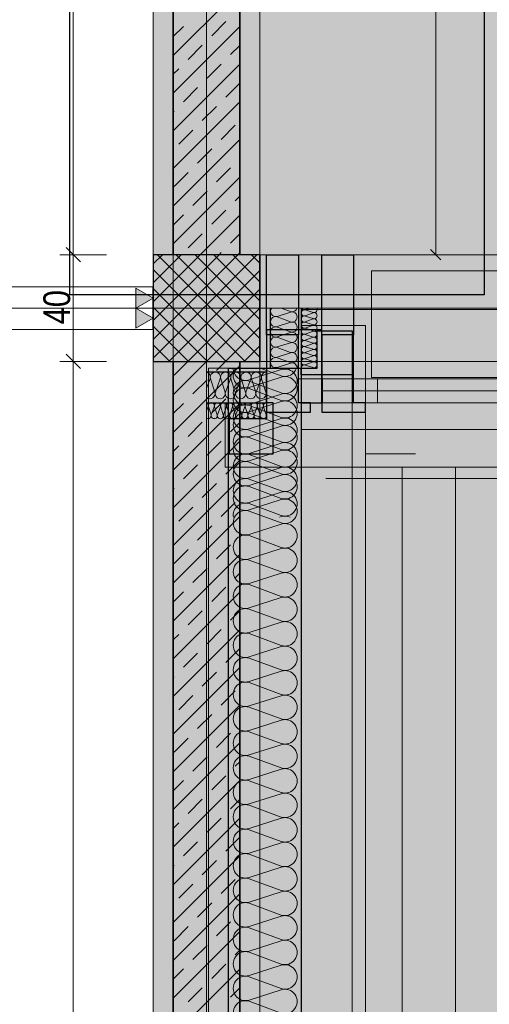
# Model space of a CAD drawing. Extents: x -720 to 300, y 62 to 1107.
# Tile 43 of 117: x -12 to 23, y 326 to 399. Entities that reach past the tile are written whole.
import ezdxf
from ezdxf.lldxf.tags import DXFTag

# ---------------------------------------------------------------- set-up
doc = ezdxf.new("R2010")
doc.units = 0
doc.layers.get('0').update_dxf_attribs({"lineweight": 35})
for name, color, linetype, lineweight, true_color in [('00_Beschriftung UZ', 3, 'Continuous', 13, 0x00ff00), ('30 -33 Aussenwände- 3 Aussenstützen', 7, 'Continuous', 50, 0x0000dd), ('30 -33 Aussenwände- 7 Fassade_ Elemente', 7, 'Continuous', 9, 0x00aacc), ('30 -34 Innenwände- 1 tragend', 7, 'Continuous', 13, 0xdd0806), ('30 -35 Decken- 1 Konstruktion-Träger- Stahlbeton', 7, 'grob-A06G9FGE8I', 13, 0x33aa00), ('70 -72 Beschriftung- 1 Beschriftung allgemein', 7, 'Continuous', 9, 0xff6633), ('70 -72 Beschriftung- 2 Beschriftung Bauteile', 7, 'Continuous', 9, 0x9999ff), ('70 -76 Bemaßung- 2 Allgemein', 9, 'Continuous', 5, 0x808080), ('E_Aussparung Bemaßung', 5, 'Continuous', 9, 0x0000ff), ('E_Leerrohr_Detailnummer', 1, 'Continuous', 25, 0xff0000), ('iwb_Layout BA_Markierung', 7, 'Continuous', 9, 0xbadcdc), ('iwb_Schraffur_ F90_feuerbestaendig', 1, 'Continuous', 13, 0xff0000), ('iwb_Schraffur_BW', 7, 'Continuous', 13, 0x7400e8), ('iwb_Sichtbeton', 2, 'Continuous', 50, 0xffff00), ('iwb_Sichtbeton-Shading', 2, 'Continuous', 50, 0xffff00)]:
    doc.layers.add(name, color=color, linetype=linetype, lineweight=lineweight, true_color=true_color)
doc.layers.add('60- 61 allgemeine Ausstattung- 4 Terrassen', color=7, linetype='Continuous', lineweight=9)
doc.layers.add('70 -71 Achsen- 1 Gebäudeachsen', color=7, linetype='STRICHPUNKT2-A06G9FGD8I', lineweight=18)
doc.layers.add('iwb_Schraffur_Unterzug', color=7, linetype='Continuous', lineweight=5, true_color=0xffffcc, plot=False)
doc.styles.get("Standard").update_dxf_attribs({"font": 'ARIALN.TTF'})
tags = doc.linetypes.add('grob-A06G9FGE8I', pattern=[14, 3, -8, 3]).pattern_tags.tags
tags[8:9] = [DXFTag(74, 4), DXFTag(75, 0), DXFTag(340, '0'), DXFTag(46, 0.0), DXFTag(50, 0.0), DXFTag(44, 0.0), DXFTag(45, 0.0)]
tags[6:7] = [DXFTag(74, 4), DXFTag(75, 0), DXFTag(340, '0'), DXFTag(46, 0.0), DXFTag(50, 0.0), DXFTag(44, 0.0), DXFTag(45, 0.0)]
tags[4:5] = [DXFTag(74, 4), DXFTag(75, 0), DXFTag(340, '0'), DXFTag(46, 0.0), DXFTag(50, 0.0), DXFTag(44, 0.0), DXFTag(45, 0.0)]
tags = doc.linetypes.add('STRICHPUNKT2-A06G9FGD8I', pattern=[12.7, 6.35, -3.175, 0, -3.175]).pattern_tags.tags
tags[10:11] = [DXFTag(74, 4), DXFTag(75, 0), DXFTag(340, '0'), DXFTag(46, 0.0), DXFTag(50, 0.0), DXFTag(44, 0.0), DXFTag(45, 0.0)]
tags[8:9] = [DXFTag(74, 4), DXFTag(75, 0), DXFTag(340, '0'), DXFTag(46, 0.0), DXFTag(50, 0.0), DXFTag(44, 0.0), DXFTag(45, 0.0)]
tags[6:7] = [DXFTag(74, 4), DXFTag(75, 0), DXFTag(340, '0'), DXFTag(46, 0.0), DXFTag(50, 0.0), DXFTag(44, 0.0), DXFTag(45, 0.0)]
tags[4:5] = [DXFTag(74, 4), DXFTag(75, 0), DXFTag(340, '0'), DXFTag(46, 0.0), DXFTag(50, 0.0), DXFTag(44, 0.0), DXFTag(45, 0.0)]

# ---------------------------------------------------------------- blocks, each defined once
blk = doc.blocks.new('Shading-A06G9FFR8I', base_point=(4.494, 381.847))
at = {"layer": 'iwb_Sichtbeton-Shading', "color": 51, "true_color": 0xffff7f}
blk.add_solid([(4.494, 381.847), (3.894, 381.847), (4.494, 598.847), (3.894, 598.847)], dxfattribs=at)
blk = doc.blocks.new('Polygon-A06G9FG78I')
at = {"color": 0, "linetype": 'ByBlock', "lineweight": -2, "ltscale": 0.13}
blk.add_solid([(4.904, 79.643), (4.737, 1076.748), (76.551, 79.452), (76.551, 1076.748)], dxfattribs=at)
blk = doc.blocks.new('Referenz-A06G9FGF8I')
at = {"layer": '00_Beschriftung UZ', "color": 0, "linetype": 'Continuous', "lineweight": 5, "ltscale": 0.13}
blk.add_line((-0.806, 762.847), (-0.806, 220.847), dxfattribs=at)
at = {"layer": '30 -33 Aussenwände- 3 Aussenstützen', "color": 0, "lineweight": 9}
for p, q in [((-2.306, 381.155), (-1.614, 381.847)), ((-2.306, 379.74), (-0.2, 381.847)), ((-2.306, 378.326), (1.214, 381.847)), ((-2.306, 376.912), (2.629, 381.847)), ((-2.306, 375.498), (4.043, 381.847)), ((-2.306, 374.083), (5.457, 381.847)), ((-1.998, 381.847), (5.694, 374.155)), ((-0.583, 381.847), (5.694, 375.569)), ((0.831, 381.847), (5.694, 376.983)), ((2.245, 381.847), (5.694, 378.398)), ((3.659, 381.847), (5.694, 379.812)), ((5.073, 381.847), (5.694, 381.226)), ((-2.306, 380.741), (4.588, 373.847)), ((-1.129, 373.847), (5.694, 380.669)), ((-2.306, 379.326), (3.174, 373.847)), ((0.286, 373.847), (5.694, 379.255)), ((1.694, 378.847), (1.694, 376.847)), ((-2.306, 377.912), (1.76, 373.847)), ((0.694, 377.847), (2.694, 377.847)), ((1.7, 373.847), (5.694, 377.841)), ((-2.306, 376.498), (0.346, 373.847)), ((3.114, 373.847), (5.694, 376.427)), ((-2.306, 375.084), (-1.069, 373.847)), ((4.528, 373.847), (5.694, 375.012))]:
    blk.add_line(p, q, dxfattribs=at)
at = {"layer": '30 -33 Aussenwände- 3 Aussenstützen', "color": 0, "linetype": 'Continuous', "lineweight": -2, "ltscale": 0.25}
for p, q in [((5.694, 381.847), (-2.306, 381.847)), ((-2.306, 381.847), (-2.306, 373.847)), ((5.694, 373.847), (5.694, 381.847)), ((-2.306, 373.847), (5.694, 373.847))]:
    blk.add_line(p, q, dxfattribs=at)
at = {"layer": '30 -33 Aussenwände- 7 Fassade_ Elemente', "color": 0, "linetype": 'Continuous', "ltscale": 0.13}
for p, q in [((6.194, 376.207), (6.194, 381.847)), ((6.194, 381.847), (10.334, 381.847)), ((6.194, 381.847), (6.194, 370.747)), ((77.244, 381.847), (6.194, 381.847)), ((10.334, 381.847), (10.334, 376.207)), ((1.694, 376.847), (1.694, 378.847)), ((0.694, 377.847), (2.694, 377.847)), ((7.994, 377.546), (6.994, 377.225)), ((7.994, 377.584), (7.284, 377.847)), ((9.091, 377.728), (9.413, 377.847)), ((9.091, 377.705), (9.691, 377.513)), ((9.691, 377.49), (9.091, 377.268)), ((6.994, 377.188), (7.994, 376.818)), ((7.994, 376.78), (6.994, 376.459)), ((9.091, 377.245), (9.692, 377.053)), ((9.692, 377.031), (9.092, 376.808)), ((9.092, 376.786), (9.692, 376.593)), ((10.334, 376.207), (6.194, 376.207)), ((6.994, 376.421), (7.994, 376.052)), ((7.994, 376.014), (6.994, 375.693)), ((13.634, 376.547), (8.794, 376.547)), ((8.794, 376.547), (8.794, 373.347)), ((9.692, 376.571), (9.092, 376.349)), ((9.092, 376.326), (9.692, 376.134)), ((9.692, 376.111), (9.092, 375.889)), ((13.634, 214.247), (13.634, 376.547)), ((6.994, 375.655), (7.994, 375.286)), ((7.994, 375.248), (6.994, 374.927)), ((9.092, 375.867), (9.693, 375.674)), ((9.693, 375.652), (9.093, 375.429)), ((9.093, 375.407), (9.693, 375.215)), ((6.994, 374.889), (7.994, 374.52)), ((7.994, 374.482), (6.994, 374.161)), ((9.693, 375.192), (9.093, 374.97)), ((9.093, 374.947), (9.693, 374.755)), ((9.693, 374.732), (9.093, 374.51)), ((9.093, 374.488), (9.694, 374.295)), ((6.994, 374.123), (7.994, 373.754)), ((9.694, 374.273), (9.094, 374.051)), ((9.094, 374.028), (9.694, 373.836)), ((9.694, 373.813), (9.094, 373.591)), ((1.834, 373.347), (1.834, 217.347)), ((1.834, 373.347), (3.334, 373.347)), ((8.794, 373.347), (1.834, 373.347)), ((1.834, 362.16), (1.834, 373.347)), ((3.334, 373.347), (3.334, 362.16)), ((4.894, 372.459), (7.294, 373.23)), ((7.294, 372.76), (5.707, 373.347)), ((7.994, 373.716), (6.994, 373.395)), ((9.094, 373.568), (9.694, 373.376)), ((1.957, 372.547), (1.694, 371.836)), ((1.994, 372.547), (2.316, 371.547)), ((2.353, 371.547), (2.723, 372.547)), ((2.76, 372.547), (3.082, 371.547)), ((3.119, 371.547), (3.489, 372.547)), ((3.526, 372.547), (3.848, 371.547)), ((3.885, 371.547), (4.255, 372.547)), ((4.292, 372.547), (4.614, 371.547)), ((4.651, 371.547), (5.021, 372.547)), ((7.294, 372.67), (4.894, 371.899)), ((7.294, 371.482), (4.894, 372.369)), ((5.058, 372.547), (5.38, 371.547)), ((5.417, 371.547), (5.787, 372.547)), ((5.824, 372.547), (6.146, 371.547)), ((8.594, 372.547), (32.994, 372.547)), ((8.594, 370.747), (8.594, 372.547)), ((8.794, 217.847), (8.794, 372.847)), ((8.794, 372.847), (12.634, 372.847)), ((12.634, 372.847), (12.634, 217.847)), ((12.734, 372.547), (17.381, 372.547)), ((12.734, 370.747), (12.734, 372.547)), ((4.894, 371.809), (7.294, 370.921)), ((4.894, 370.621), (7.294, 371.392)), ((7.294, 370.831), (4.894, 370.06)), ((1.813, 370.45), (1.694, 370.128)), ((1.836, 370.45), (2.028, 369.849)), ((2.05, 369.849), (2.273, 370.449)), ((2.295, 370.449), (2.488, 369.849)), ((2.51, 369.849), (2.732, 370.449)), ((2.755, 370.449), (2.947, 369.849)), ((2.97, 369.849), (3.192, 370.449)), ((6.194, 370.747), (3.094, 370.747)), ((3.094, 370.747), (3.094, 365.907)), ((3.214, 370.449), (3.407, 369.848)), ((3.429, 369.848), (3.652, 370.448)), ((3.674, 370.448), (3.866, 369.848)), ((3.889, 369.848), (4.111, 370.448)), ((4.134, 370.448), (4.326, 369.848)), ((4.349, 369.848), (4.571, 370.447)), ((4.593, 370.447), (4.786, 369.847)), ((4.808, 369.847), (5.03, 370.447)), ((7.294, 369.643), (4.894, 370.531)), ((5.053, 370.447), (5.245, 369.847)), ((5.268, 369.847), (5.49, 370.447)), ((5.513, 370.447), (5.705, 369.847)), ((5.727, 369.847), (5.95, 370.446)), ((5.972, 370.446), (6.165, 369.846)), ((32.994, 370.747), (8.594, 370.747)), ((17.381, 370.747), (12.734, 370.747)), ((4.894, 369.97), (7.294, 369.083)), ((4.894, 368.782), (7.294, 369.553)), ((12.634, 362.16), (12.634, 370.047)), ((13.634, 362.16), (13.634, 370.047)), ((7.294, 368.993), (4.894, 368.222)), ((7.294, 367.805), (4.894, 368.692)), ((4.894, 368.132), (7.294, 367.244)), ((4.894, 366.944), (7.294, 367.715)), ((7.294, 367.154), (4.894, 366.383)), ((7.294, 365.966), (4.894, 366.854)), ((17.381, 366.907), (13.634, 366.907)), ((3.094, 365.907), (77.244, 365.907)), ((4.894, 366.293), (7.294, 365.406)), ((4.894, 365.105), (7.294, 365.876)), ((13.634, 365.907), (17.381, 365.907)), ((7.294, 365.316), (4.894, 364.545)), ((7.294, 364.128), (4.894, 365.015)), ((4.894, 364.455), (7.294, 363.567)), ((4.894, 363.267), (7.294, 364.038)), ((7.294, 363.477), (4.894, 362.706)), ((7.294, 362.289), (4.894, 363.177)), ((4.894, 362.616), (7.294, 361.729)), ((7.172, 362.16), (7.294, 362.199)), ((7.294, 361.639), (4.894, 360.867)), ((4.894, 360.777), (7.294, 359.89)), ((7.294, 359.8), (4.894, 359.029)), ((4.894, 358.939), (7.294, 358.052)), ((7.294, 357.962), (4.894, 357.19)), ((4.894, 357.1), (7.294, 356.213)), ((7.294, 356.123), (4.894, 355.352)), ((4.894, 355.262), (7.294, 354.375)), ((7.294, 354.285), (4.894, 353.513)), ((4.894, 353.423), (7.294, 352.536)), ((7.294, 352.446), (4.894, 351.675)), ((4.894, 351.585), (7.294, 350.698)), ((7.294, 350.608), (4.894, 349.836)), ((4.894, 349.746), (7.294, 348.859)), ((7.294, 348.769), (4.894, 347.998)), ((4.894, 347.908), (7.294, 347.021)), ((7.294, 346.931), (4.894, 346.159)), ((4.894, 346.069), (7.294, 345.182)), ((7.294, 345.092), (4.894, 344.321)), ((4.894, 344.231), (7.294, 343.344)), ((7.294, 343.254), (4.894, 342.482)), ((4.894, 342.392), (7.294, 341.505)), ((7.294, 341.415), (4.894, 340.644)), ((4.894, 340.554), (7.294, 339.666)), ((7.294, 339.576), (4.894, 338.805)), ((4.894, 338.715), (7.294, 337.828)), ((7.294, 337.738), (4.894, 336.967)), ((4.894, 336.877), (7.294, 335.989)), ((7.294, 335.899), (4.894, 335.128)), ((4.894, 335.038), (7.294, 334.151)), ((7.294, 334.061), (4.894, 333.29)), ((4.894, 333.2), (7.294, 332.312)), ((7.294, 332.222), (4.894, 331.451)), ((4.894, 331.361), (7.294, 330.474)), ((7.294, 330.384), (4.894, 329.612)), ((4.894, 329.522), (7.294, 328.635)), ((7.294, 328.545), (4.894, 327.774)), ((4.894, 327.684), (7.294, 326.797)), ((7.294, 326.707), (4.894, 325.935)), ((4.894, 325.845), (7.294, 324.958))]:
    blk.add_line(p, q, dxfattribs=at)
at = {"layer": '30 -33 Aussenwände- 7 Fassade_ Elemente', "color": 0, "linetype": 'Continuous', "lineweight": -2, "ltscale": 0.25}
for p, q in [((6.194, 375.847), (6.194, 381.847)), ((6.194, 381.847), (8.594, 381.847)), ((8.594, 381.847), (8.594, 375.847)), ((10.334, 381.847), (12.734, 381.847)), ((10.334, 375.847), (10.334, 381.847)), ((12.734, 381.847), (12.734, 375.847)), ((6.494, 373.347), (6.494, 377.847)), ((8.794, 377.847), (8.794, 212.847)), ((6.194, 376.207), (6.194, 373.347)), ((10.334, 376.207), (6.194, 376.207)), ((9.994, 373.347), (9.994, 376.147)), ((9.994, 376.147), (12.634, 376.147)), ((10.334, 370.747), (10.334, 376.207)), ((12.634, 376.147), (12.634, 372.847)), ((6.194, 375.847), (6.194, 370.047)), ((8.594, 375.847), (6.194, 375.847)), ((8.594, 370.747), (8.594, 375.847)), ((12.734, 375.847), (10.334, 375.847)), ((10.334, 375.847), (10.334, 370.047)), ((12.734, 370.747), (12.734, 375.847)), ((6.194, 373.047), (1.694, 373.047)), ((3.334, 373.347), (6.494, 373.347)), ((3.334, 362.16), (3.334, 373.347)), ((3.334, 373.347), (8.794, 373.347)), ((3.334, 217.347), (3.334, 373.347)), ((6.194, 373.347), (8.794, 373.347)), ((6.194, 370.747), (6.194, 373.047)), ((8.794, 373.347), (8.794, 362.16)), ((8.794, 372.847), (8.794, 373.347)), ((8.794, 373.347), (9.994, 373.347)), ((8.794, 373.347), (8.794, 370.747)), ((12.634, 372.847), (8.794, 372.847)), ((1.694, 370.747), (6.194, 370.747)), ((6.694, 370.747), (6.194, 370.747)), ((6.194, 370.747), (6.194, 369.547)), ((6.694, 366.907), (6.694, 370.747)), ((9.494, 370.747), (8.594, 370.747)), ((8.794, 370.747), (10.334, 370.747)), ((9.494, 370.047), (9.494, 370.747)), ((13.634, 370.747), (12.734, 370.747)), ((13.634, 370.047), (13.634, 370.747)), ((6.194, 369.547), (3.394, 369.547)), ((3.394, 369.547), (3.394, 366.907)), ((6.194, 370.047), (9.494, 370.047)), ((10.334, 370.047), (13.634, 370.047)), ((3.394, 366.907), (6.694, 366.907))]:
    blk.add_line(p, q, dxfattribs=at)
at = {"layer": '30 -33 Aussenwände- 7 Fassade_ Elemente', "color": 0, "linetype": 'grob-A06G9FGE8I', "ltscale": 0.13}
for p, q in [((14.064, 372.647), (14.064, 380.647)), ((14.064, 380.647), (56.064, 380.647)), ((56.064, 372.647), (14.064, 372.647))]:
    blk.add_line(p, q, dxfattribs=at)
at = {"layer": '30 -33 Aussenwände- 7 Fassade_ Elemente', "color": 0}
for p, q in [((8.794, 377.747), (8.794, 372.547)), ((32.994, 377.747), (8.794, 377.747)), ((10.394, 372.547), (8.794, 372.547)), ((8.794, 372.547), (8.794, 370.747)), ((10.394, 370.747), (10.394, 372.547)), ((10.394, 372.547), (31.394, 372.547)), ((10.394, 371.647), (31.394, 371.647)), ((8.794, 370.747), (10.394, 370.747)), ((8.794, 368.747), (8.794, 370.747)), ((31.394, 370.747), (10.394, 370.747)), ((32.994, 368.747), (8.794, 368.747))]:
    blk.add_line(p, q, dxfattribs=at)
at = {"layer": '30 -33 Aussenwände- 7 Fassade_ Elemente', "color": 0, "linetype": 'Continuous', "lineweight": 18, "ltscale": 0.18}
for p, q in [((8.594, 372.547), (10.394, 372.547)), ((8.594, 370.747), (8.594, 372.547)), ((10.394, 372.547), (10.394, 370.747)), ((12.734, 372.547), (14.534, 372.547)), ((12.734, 370.747), (12.734, 372.547)), ((14.534, 372.547), (14.534, 370.747)), ((31.394, 371.647), (10.394, 371.647)), ((17.381, 371.647), (14.534, 371.647)), ((10.394, 370.747), (8.594, 370.747)), ((14.534, 370.747), (12.734, 370.747))]:
    blk.add_line(p, q, dxfattribs=at)
at = {"layer": '30 -33 Aussenwände- 7 Fassade_ Elemente', "color": 0, "linetype": 'Continuous', "ltscale": 0.13}
for centre, major_axis, end_param in [((6.877, 377.589), (-0.283, 0.257), 2.619647), ((8.111, 377.948), (-0.117, -0.364), 1.613483), ((8.111, 377.182), (0.31, 0.225), 1.254884), ((9.021, 377.486), (-0.186, 0.135), 1.254884), ((9.02, 377.946), (-0.207, -0.1), 1.434048), ((9.021, 377.486), (0.07, 0.219), 1.254884), ((9.761, 377.731), (-0.07, -0.219), 2.411197), ((9.762, 377.272), (-0.07, -0.219), 3.765224), ((9.762, 377.272), (0.186, 0.135), 1.255075), ((6.877, 376.823), (0.117, 0.364), 3.765224), ((6.877, 376.823), (-0.31, 0.225), 1.255075), ((6.877, 376.823), (0.117, 0.364), 1.255075), ((8.111, 377.182), (-0.117, -0.364), 1.254884), ((8.111, 376.416), (0.31, 0.225), 1.254884), ((8.111, 376.416), (-0.117, -0.364), 3.764652), ((8.111, 377.182), (0.31, -0.225), 1.254884), ((9.021, 377.027), (0.07, 0.219), 3.764652), ((9.021, 377.027), (-0.186, 0.135), 1.254884), ((9.021, 376.567), (0.07, 0.219), 3.764652), ((9.021, 376.567), (-0.186, 0.135), 1.254884), ((9.021, 377.486), (-0.186, -0.135), 1.254884), ((9.021, 377.027), (0.07, 0.219), 1.254884), ((9.021, 377.027), (-0.186, -0.135), 1.254884), ((9.021, 376.567), (0.07, 0.219), 1.254884), ((9.762, 377.272), (-0.07, -0.219), 1.255075), ((9.762, 376.812), (-0.07, -0.219), 3.765224), ((9.762, 376.812), (0.186, 0.135), 1.255075), ((9.762, 377.272), (0.186, -0.135), 1.255075), ((9.762, 376.812), (0.186, -0.135), 1.255075), ((6.877, 376.057), (0.117, 0.364), 3.765224), ((6.877, 376.057), (-0.31, 0.225), 1.255075), ((6.877, 376.823), (-0.31, -0.225), 1.255075), ((6.877, 376.057), (0.117, 0.364), 1.255075), ((8.111, 376.416), (-0.117, -0.364), 1.254884), ((8.111, 375.65), (-0.117, -0.364), 3.764652), ((8.111, 375.65), (0.31, 0.225), 1.254884), ((8.111, 376.416), (0.31, -0.225), 1.254884), ((9.022, 376.108), (0.07, 0.219), 3.764652), ((9.021, 376.567), (-0.186, -0.135), 1.254884), ((9.762, 376.812), (-0.07, -0.219), 1.255075), ((9.762, 376.352), (-0.07, -0.219), 3.765224), ((9.763, 375.893), (-0.07, -0.219), 3.765224), ((6.877, 375.291), (0.117, 0.364), 3.765224), ((6.877, 376.057), (-0.31, -0.225), 1.255075), ((8.111, 375.65), (-0.117, -0.364), 1.254884), ((8.111, 374.884), (-0.117, -0.364), 3.764652), ((8.111, 375.65), (0.31, -0.225), 1.254884), ((9.022, 375.648), (0.07, 0.219), 3.764652), ((9.023, 375.188), (0.07, 0.219), 3.764652), ((9.763, 375.433), (-0.07, -0.219), 3.765224), ((9.764, 374.974), (-0.07, -0.219), 3.765224), ((6.877, 374.525), (0.117, 0.364), 3.765224), ((8.111, 374.118), (-0.117, -0.364), 3.764652), ((9.023, 374.729), (0.07, 0.219), 3.764652), ((9.023, 374.269), (0.07, 0.219), 3.764652), ((9.764, 374.514), (-0.07, -0.219), 3.765224), ((6.877, 373.759), (0.117, 0.364), 3.765224), ((8.111, 373.352), (0.383, -0.005), 1.896254), ((9.024, 373.809), (0.07, 0.219), 3.764652), ((9.764, 374.054), (-0.07, -0.219), 3.765224), ((9.765, 373.595), (-0.07, -0.219), 3.765224), ((1.592, 372.664), (0.364, -0.117), 1.613483), ((2.358, 372.664), (0.225, 0.31), 1.254884), ((3.124, 372.664), (0.364, -0.117), 3.764652), ((3.124, 372.664), (0.225, 0.31), 1.254884), ((3.891, 372.664), (0.364, -0.117), 3.764652), ((4.612, 372.773), (-0.717, 0.574), 2.557098), ((3.891, 372.664), (0.225, 0.31), 1.254884), ((4.613, 373.333), (-0.918, 0.013), 1.896254), ((4.657, 372.664), (0.364, -0.117), 3.764652), ((5.423, 372.664), (0.364, -0.117), 3.764652), ((6.189, 372.664), (0.005, 0.383), 1.896254), ((7.576, 372.356), (-0.282, -0.874), 3.765224), ((7.576, 373.634), (-0.282, -0.874), 1.563745), ((9.024, 373.35), (0.07, 0.219), 1.896254), ((2.358, 372.664), (-0.225, 0.31), 1.254884), ((2.358, 372.664), (0.364, -0.117), 1.254884), ((3.124, 372.664), (-0.225, 0.31), 1.254884), ((3.124, 372.664), (0.364, -0.117), 1.254884), ((3.891, 372.664), (-0.225, 0.31), 1.254884), ((4.613, 371.495), (0.282, 0.874), 3.764652), ((3.891, 372.664), (0.364, -0.117), 1.254884), ((7.576, 371.796), (0.744, 0.539), 1.254884), ((7.576, 371.796), (0.744, -0.539), 1.254884), ((1.951, 371.429), (-0.257, -0.283), 2.619647), ((2.717, 371.429), (-0.364, 0.117), 3.765224), ((2.717, 371.429), (-0.364, 0.117), 1.255075), ((2.717, 371.429), (0.225, -0.31), 1.255075), ((3.483, 371.429), (-0.364, 0.117), 1.255075), ((3.483, 371.429), (-0.364, 0.117), 3.765224), ((4.612, 370.934), (0.282, 0.874), 3.765224), ((3.483, 371.429), (0.225, -0.31), 1.255075), ((4.249, 371.429), (-0.364, 0.117), 3.765224), ((4.612, 370.934), (0.282, 0.874), 1.255075), ((5.015, 371.429), (-0.364, 0.117), 3.765224), ((5.782, 371.429), (-0.364, 0.117), 3.765224), ((2.717, 371.429), (-0.225, -0.31), 1.255075), ((3.483, 371.429), (-0.225, -0.31), 1.255075), ((4.612, 370.934), (-0.744, 0.539), 1.255075), ((7.576, 370.518), (-0.282, -0.874), 3.765224), ((7.576, 371.796), (-0.282, -0.874), 1.254884), ((7.576, 369.957), (-0.282, -0.874), 3.764652), ((7.576, 369.957), (0.744, 0.539), 1.254884), ((1.595, 370.52), (0.219, -0.071), 1.434048), ((2.054, 370.52), (-0.135, 0.186), 1.254884), ((2.054, 370.52), (0.135, 0.186), 1.254884), ((2.054, 370.52), (0.219, -0.071), 1.254884), ((2.514, 370.519), (0.219, -0.071), 3.764652), ((2.514, 370.519), (-0.135, 0.186), 1.254884), ((2.514, 370.519), (0.135, 0.186), 1.254884), ((2.514, 370.519), (0.219, -0.071), 1.254884), ((2.973, 370.519), (0.219, -0.071), 3.764652), ((2.973, 370.519), (-0.135, 0.186), 1.254884), ((2.973, 370.519), (0.135, 0.186), 1.254884), ((2.973, 370.519), (0.219, -0.071), 1.254884), ((3.433, 370.519), (0.219, -0.071), 3.764652), ((4.612, 369.096), (0.282, 0.874), 3.765224), ((4.613, 369.656), (0.282, 0.874), 3.764652), ((3.893, 370.518), (0.219, -0.071), 3.764652), ((4.612, 370.934), (-0.744, -0.539), 1.255075), ((4.612, 369.096), (0.282, 0.874), 1.255075), ((4.352, 370.518), (0.219, -0.071), 3.764652), ((4.812, 370.518), (0.219, -0.071), 3.764652), ((5.272, 370.517), (0.219, -0.071), 3.764652), ((5.731, 370.517), (0.219, -0.071), 3.764652), ((6.191, 370.517), (0.003, 0.23), 1.896254), ((7.576, 369.957), (0.744, -0.539), 1.254884), ((1.809, 369.779), (-0.116, -0.198), 2.411197), ((2.269, 369.779), (-0.219, 0.071), 3.765224), ((2.269, 369.779), (-0.219, 0.071), 1.255075), ((2.269, 369.779), (-0.135, -0.186), 1.255075), ((2.269, 369.779), (0.135, -0.186), 1.255075), ((2.729, 369.778), (-0.219, 0.071), 3.765224), ((2.729, 369.778), (-0.219, 0.071), 1.255075), ((2.729, 369.778), (-0.135, -0.186), 1.255075), ((2.729, 369.778), (0.135, -0.186), 1.255075), ((3.188, 369.778), (-0.219, 0.071), 3.765224), ((3.648, 369.778), (-0.219, 0.071), 3.765224), ((4.612, 369.096), (-0.744, 0.539), 1.255075), ((4.107, 369.777), (-0.219, 0.071), 3.765224), ((4.567, 369.777), (-0.219, 0.071), 3.765224), ((5.027, 369.777), (-0.219, 0.071), 3.765224), ((5.486, 369.776), (-0.219, 0.071), 3.765224), ((5.946, 369.776), (-0.219, 0.071), 3.765224), ((7.576, 368.679), (-0.282, -0.874), 3.765224), ((7.576, 369.957), (-0.282, -0.874), 1.254884), ((4.613, 367.818), (0.282, 0.874), 3.764652), ((4.613, 367.818), (0.282, 0.874), 1.254884), ((7.576, 368.119), (0.744, 0.539), 1.254884), ((7.576, 368.119), (-0.282, -0.874), 3.764652), ((7.576, 368.119), (0.744, -0.539), 1.254884), ((4.612, 367.257), (0.282, 0.874), 3.765224), ((4.613, 367.818), (-0.744, 0.539), 1.254884), ((4.612, 369.096), (-0.744, -0.539), 1.255075), ((7.576, 366.841), (-0.282, -0.874), 3.765224), ((7.576, 366.841), (0.744, 0.539), 1.255075), ((4.613, 367.818), (-0.744, -0.539), 1.254884), ((7.576, 368.119), (-0.282, -0.874), 1.254884), ((7.576, 366.28), (-0.282, -0.874), 3.764652), ((7.576, 366.841), (0.744, -0.539), 1.255075), ((4.612, 365.419), (0.282, 0.874), 3.765224), ((4.613, 365.979), (0.282, 0.874), 3.764652), ((4.613, 365.979), (-0.744, 0.539), 1.254884), ((4.613, 365.979), (0.282, 0.874), 1.254884), ((7.576, 366.841), (-0.282, -0.874), 1.255075), ((7.576, 365.002), (-0.282, -0.874), 3.765224), ((7.576, 365.002), (0.744, 0.539), 1.255075), ((4.613, 365.979), (-0.744, -0.539), 1.254884), ((4.613, 364.141), (0.282, 0.874), 1.254884), ((7.576, 364.442), (-0.282, -0.874), 3.764652), ((7.576, 365.002), (0.744, -0.539), 1.255075), ((4.612, 363.58), (0.282, 0.874), 3.765224), ((4.613, 364.141), (-0.744, 0.539), 1.254884), ((7.576, 365.002), (-0.282, -0.874), 1.255075), ((7.576, 363.164), (0.744, 0.539), 1.255075), ((4.613, 364.141), (-0.744, -0.539), 1.254884), ((7.576, 362.603), (-0.282, -0.874), 3.764652), ((7.576, 363.164), (0.744, -0.539), 1.255075), ((4.612, 361.742), (0.282, 0.874), 3.765224), ((4.613, 362.302), (0.282, 0.874), 2.037834), ((7.576, 363.164), (-0.282, -0.874), 1.255075), ((7.576, 361.325), (0.383, 0.835), 0.741779), ((7.576, 360.765), (-0.282, -0.874), 3.764652), ((4.612, 359.903), (0.282, 0.874), 3.765224), ((7.576, 358.926), (-0.282, -0.874), 3.764652), ((4.612, 358.065), (0.282, 0.874), 3.765224), ((7.576, 357.087), (-0.282, -0.874), 3.764652), ((4.612, 356.226), (0.282, 0.874), 3.765224), ((7.576, 355.249), (-0.282, -0.874), 3.764652), ((4.612, 354.388), (0.282, 0.874), 3.765224), ((7.576, 353.41), (-0.282, -0.874), 3.764652), ((4.612, 352.549), (0.282, 0.874), 3.765224), ((7.576, 351.572), (-0.282, -0.874), 3.764652), ((4.612, 350.711), (0.282, 0.874), 3.765224), ((7.576, 349.733), (-0.282, -0.874), 3.764652), ((4.612, 348.872), (0.282, 0.874), 3.765224), ((7.576, 347.895), (-0.282, -0.874), 3.764652), ((4.612, 347.034), (0.282, 0.874), 3.765224), ((7.576, 346.056), (-0.282, -0.874), 3.764652), ((4.612, 345.195), (0.282, 0.874), 3.765224), ((7.576, 344.218), (-0.282, -0.874), 3.764652), ((4.612, 343.356), (0.282, 0.874), 3.765224), ((7.576, 342.379), (-0.282, -0.874), 3.764652), ((4.612, 341.518), (0.282, 0.874), 3.765224), ((7.576, 340.541), (-0.282, -0.874), 3.764652), ((4.612, 339.679), (0.282, 0.874), 3.765224), ((7.576, 338.702), (-0.282, -0.874), 3.764652), ((4.612, 337.841), (0.282, 0.874), 3.765224), ((7.576, 336.864), (-0.282, -0.874), 3.764652), ((4.612, 336.002), (0.282, 0.874), 3.765224), ((7.576, 335.025), (-0.282, -0.874), 3.764652), ((4.612, 334.164), (0.282, 0.874), 3.765224), ((7.576, 333.187), (-0.282, -0.874), 3.764652), ((4.612, 332.325), (0.282, 0.874), 3.765224), ((7.576, 331.348), (-0.282, -0.874), 3.764652), ((4.612, 330.487), (0.282, 0.874), 3.765224), ((7.576, 329.51), (-0.282, -0.874), 3.764652), ((4.612, 328.648), (0.282, 0.874), 3.765224), ((7.576, 327.671), (-0.282, -0.874), 3.764652), ((4.612, 326.81), (0.282, 0.874), 3.765224), ((7.576, 325.832), (-0.282, -0.874), 3.764652), ((4.612, 324.971), (0.282, 0.874), 3.765224)]:
    blk.add_ellipse(centre, major_axis=major_axis, ratio=1, start_param=0, end_param=end_param, dxfattribs=at)
at = {"layer": '30 -34 Innenwände- 1 tragend', "color": 0, "lineweight": 35}
for p, q in [((-0.806, 381.847), (-0.806, 538.847)), ((4.194, 381.847), (4.194, 538.847)), ((-0.806, 220.847), (-0.806, 373.847)), ((4.194, 220.847), (4.194, 373.847))]:
    blk.add_line(p, q, dxfattribs=at)
at = {"layer": '30 -34 Innenwände- 1 tragend', "color": 0, "linetype": 'Continuous', "ltscale": 0.13}
for p, q in [((-0.806, 381.847), (-0.806, 538.847)), ((4.194, 381.847), (4.194, 538.847)), ((4.194, 381.847), (-0.806, 381.847)), ((4.194, 373.847), (-0.806, 373.847)), ((-0.806, 220.847), (-0.806, 373.847)), ((4.194, 220.847), (4.194, 373.847))]:
    blk.add_line(p, q, dxfattribs=at)
at = {"layer": '30 -34 Innenwände- 1 tragend', "color": 0, "lineweight": 9}
for p, q in [((-0.806, 396.797), (4.194, 401.797)), ((-0.806, 396.797), (4.194, 401.797)), ((-0.806, 398.211), (-0.038, 398.979)), ((-0.806, 398.211), (-0.038, 398.979)), ((-0.806, 393.968), (4.194, 398.968)), ((-0.806, 393.968), (4.194, 398.968)), ((2.083, 398.272), (3.144, 399.332)), ((2.083, 398.272), (3.144, 399.332)), ((0.316, 396.504), (1.376, 397.565)), ((0.316, 396.504), (1.376, 397.565)), ((3.498, 396.858), (4.194, 397.554)), ((3.498, 396.858), (4.194, 397.554)), ((-0.806, 391.14), (4.194, 396.14)), ((-0.806, 391.14), (4.194, 396.14)), ((1.73, 395.09), (2.79, 396.15)), ((1.73, 395.09), (2.79, 396.15)), ((-0.806, 395.382), (-0.392, 395.797)), ((-0.806, 395.382), (-0.392, 395.797)), ((3.144, 393.676), (4.194, 394.726)), ((3.144, 393.676), (4.194, 394.726)), ((-0.038, 393.322), (1.023, 394.383)), ((-0.038, 393.322), (1.023, 394.383)), ((-0.806, 388.311), (4.194, 393.311)), ((-0.806, 388.311), (4.194, 393.311)), ((1.376, 391.908), (2.437, 392.968)), ((1.376, 391.908), (2.437, 392.968)), ((-0.806, 392.554), (-0.745, 392.615)), ((-0.806, 392.554), (-0.745, 392.615)), ((2.79, 390.494), (3.851, 391.554)), ((2.79, 390.494), (3.851, 391.554)), ((-0.392, 390.14), (0.669, 391.201)), ((-0.392, 390.14), (0.669, 391.201)), ((-0.806, 385.483), (4.194, 390.483)), ((-0.806, 385.483), (4.194, 390.483)), ((1.023, 388.726), (2.083, 389.786)), ((1.023, 388.726), (2.083, 389.786)), ((-0.745, 386.958), (0.316, 388.019)), ((-0.745, 386.958), (0.316, 388.019)), ((2.437, 387.312), (3.498, 388.372)), ((2.437, 387.312), (3.498, 388.372)), ((-0.806, 382.655), (4.194, 387.655)), ((-0.806, 382.655), (4.194, 387.655)), ((0.669, 385.544), (1.73, 386.604)), ((0.669, 385.544), (1.73, 386.604)), ((3.851, 385.897), (4.194, 386.24)), ((3.851, 385.897), (4.194, 386.24)), ((-0.806, 384.069), (-0.038, 384.837)), ((-0.806, 384.069), (-0.038, 384.837)), ((1.214, 381.847), (4.194, 384.826)), ((1.214, 381.847), (4.194, 384.826)), ((2.083, 384.13), (3.144, 385.19)), ((2.083, 384.13), (3.144, 385.19)), ((0.316, 382.362), (1.376, 383.422)), ((0.316, 382.362), (1.376, 383.422)), ((3.498, 382.715), (4.194, 383.412)), ((3.498, 382.715), (4.194, 383.412)), ((2.629, 381.847), (2.79, 382.008)), ((2.629, 381.847), (2.79, 382.008)), ((4.043, 381.847), (4.194, 381.998)), ((4.043, 381.847), (4.194, 381.998)), ((-0.806, 371.341), (1.7, 373.847)), ((-0.806, 371.341), (1.7, 373.847)), ((-0.745, 372.816), (0.286, 373.847)), ((-0.745, 372.816), (0.286, 373.847)), ((2.437, 373.169), (3.114, 373.847)), ((2.437, 373.169), (3.114, 373.847)), ((-0.806, 368.512), (4.194, 373.512)), ((-0.806, 368.512), (4.194, 373.512)), ((0.669, 371.402), (1.73, 372.462)), ((0.669, 371.402), (1.73, 372.462)), ((3.851, 371.755), (4.194, 372.098)), ((3.851, 371.755), (4.194, 372.098)), ((2.083, 369.987), (3.144, 371.048)), ((2.083, 369.987), (3.144, 371.048)), ((-0.806, 369.927), (-0.038, 370.695)), ((-0.806, 369.927), (-0.038, 370.695)), ((-0.806, 365.684), (4.194, 370.684)), ((-0.806, 365.684), (4.194, 370.684)), ((0.316, 368.22), (1.376, 369.28)), ((0.316, 368.22), (1.376, 369.28)), ((3.498, 368.573), (4.194, 369.27)), ((3.498, 368.573), (4.194, 369.27)), ((-0.806, 362.856), (4.194, 367.856)), ((-0.806, 362.856), (4.194, 367.856)), ((1.73, 366.805), (2.79, 367.866)), ((1.73, 366.805), (2.79, 367.866)), ((-0.806, 367.098), (-0.392, 367.513)), ((-0.806, 367.098), (-0.392, 367.513)), ((3.144, 365.391), (4.194, 366.441)), ((3.144, 365.391), (4.194, 366.441)), ((-0.038, 365.038), (1.023, 366.098)), ((-0.038, 365.038), (1.023, 366.098)), ((-0.806, 360.027), (4.194, 365.027)), ((-0.806, 360.027), (4.194, 365.027)), ((-0.806, 364.27), (-0.745, 364.331)), ((-0.806, 364.27), (-0.745, 364.331)), ((1.376, 363.623), (2.437, 364.684)), ((1.376, 363.623), (2.437, 364.684)), ((-0.392, 361.856), (0.669, 362.916)), ((-0.392, 361.856), (0.669, 362.916)), ((2.79, 362.209), (3.851, 363.27)), ((2.79, 362.209), (3.851, 363.27)), ((-0.806, 357.199), (4.194, 362.199)), ((-0.806, 357.199), (4.194, 362.199)), ((1.023, 360.442), (2.083, 361.502)), ((1.023, 360.442), (2.083, 361.502)), ((-0.745, 358.674), (0.316, 359.734)), ((-0.745, 358.674), (0.316, 359.734)), ((2.437, 359.027), (3.498, 360.088)), ((2.437, 359.027), (3.498, 360.088)), ((-0.806, 354.37), (4.194, 359.37)), ((-0.806, 354.37), (4.194, 359.37)), ((0.669, 357.26), (1.73, 358.32)), ((0.669, 357.26), (1.73, 358.32)), ((3.851, 357.613), (4.194, 357.956)), ((3.851, 357.613), (4.194, 357.956)), ((2.083, 355.845), (3.144, 356.906)), ((2.083, 355.845), (3.144, 356.906)), ((-0.806, 355.784), (-0.038, 356.552)), ((-0.806, 355.784), (-0.038, 356.552)), ((-0.806, 351.542), (4.194, 356.542)), ((-0.806, 351.542), (4.194, 356.542)), ((0.316, 354.078), (1.376, 355.138)), ((0.316, 354.078), (1.376, 355.138)), ((3.498, 354.431), (4.194, 355.128)), ((3.498, 354.431), (4.194, 355.128)), ((-0.806, 348.713), (4.194, 353.713)), ((-0.806, 348.713), (4.194, 353.713)), ((-0.806, 352.956), (-0.392, 353.37)), ((-0.806, 352.956), (-0.392, 353.37)), ((1.73, 352.663), (2.79, 353.724)), ((1.73, 352.663), (2.79, 353.724)), ((-0.038, 350.896), (1.023, 351.956)), ((-0.038, 350.896), (1.023, 351.956)), ((3.144, 351.249), (4.194, 352.299)), ((3.144, 351.249), (4.194, 352.299)), ((-0.806, 345.885), (4.194, 350.885)), ((-0.806, 345.885), (4.194, 350.885)), ((-0.806, 350.128), (-0.745, 350.188)), ((-0.806, 350.128), (-0.745, 350.188)), ((1.376, 349.481), (2.437, 350.542)), ((1.376, 349.481), (2.437, 350.542)), ((-0.392, 347.714), (0.669, 348.774)), ((-0.392, 347.714), (0.669, 348.774)), ((2.79, 348.067), (3.851, 349.128)), ((2.79, 348.067), (3.851, 349.128)), ((-0.806, 343.057), (4.194, 348.057)), ((-0.806, 343.057), (4.194, 348.057)), ((1.023, 346.299), (2.083, 347.36)), ((1.023, 346.299), (2.083, 347.36)), ((2.437, 344.885), (3.498, 345.946)), ((2.437, 344.885), (3.498, 345.946)), ((-0.806, 340.228), (4.194, 345.228)), ((-0.806, 340.228), (4.194, 345.228)), ((-0.745, 344.532), (0.316, 345.592)), ((-0.745, 344.532), (0.316, 345.592)), ((0.669, 343.117), (1.73, 344.178)), ((0.669, 343.117), (1.73, 344.178)), ((3.851, 343.471), (4.194, 343.814)), ((3.851, 343.471), (4.194, 343.814)), ((2.083, 341.703), (3.144, 342.764)), ((2.083, 341.703), (3.144, 342.764)), ((-0.806, 341.642), (-0.038, 342.41)), ((-0.806, 341.642), (-0.038, 342.41)), ((-0.806, 337.4), (4.194, 342.4)), ((-0.806, 337.4), (4.194, 342.4)), ((0.316, 339.935), (1.376, 340.996)), ((0.316, 339.935), (1.376, 340.996)), ((3.498, 340.289), (4.194, 340.985)), ((3.498, 340.289), (4.194, 340.985)), ((-0.806, 334.571), (4.194, 339.571)), ((-0.806, 334.571), (4.194, 339.571)), ((-0.806, 338.814), (-0.392, 339.228)), ((-0.806, 338.814), (-0.392, 339.228)), ((1.73, 338.521), (2.79, 339.582)), ((1.73, 338.521), (2.79, 339.582)), ((-0.038, 336.753), (1.023, 337.814)), ((-0.038, 336.753), (1.023, 337.814)), ((3.144, 337.107), (4.194, 338.157)), ((3.144, 337.107), (4.194, 338.157)), ((-0.806, 331.743), (4.194, 336.743)), ((-0.806, 331.743), (4.194, 336.743)), ((1.376, 335.339), (2.437, 336.4)), ((1.376, 335.339), (2.437, 336.4)), ((-0.806, 335.985), (-0.745, 336.046)), ((-0.806, 335.985), (-0.745, 336.046)), ((-0.392, 333.571), (0.669, 334.632)), ((-0.392, 333.571), (0.669, 334.632)), ((2.79, 333.925), (3.851, 334.986)), ((2.79, 333.925), (3.851, 334.986)), ((-0.806, 328.914), (4.194, 333.914)), ((-0.806, 328.914), (4.194, 333.914)), ((1.023, 332.157), (2.083, 333.218)), ((1.023, 332.157), (2.083, 333.218)), ((2.437, 330.743), (3.498, 331.804)), ((2.437, 330.743), (3.498, 331.804)), ((-0.806, 326.086), (4.194, 331.086)), ((-0.806, 326.086), (4.194, 331.086)), ((-0.745, 330.389), (0.316, 331.45)), ((-0.745, 330.389), (0.316, 331.45)), ((0.669, 328.975), (1.73, 330.036)), ((0.669, 328.975), (1.73, 330.036)), ((3.851, 329.329), (4.194, 329.672)), ((3.851, 329.329), (4.194, 329.672)), ((-0.806, 327.5), (-0.038, 328.268)), ((-0.806, 327.5), (-0.038, 328.268)), ((-0.806, 323.258), (4.194, 328.258)), ((-0.806, 323.258), (4.194, 328.258)), ((2.083, 327.561), (3.144, 328.622)), ((2.083, 327.561), (3.144, 328.622)), ((0.316, 325.793), (1.376, 326.854)), ((0.316, 325.793), (1.376, 326.854)), ((3.498, 326.147), (4.194, 326.843)), ((3.498, 326.147), (4.194, 326.843))]:
    blk.add_line(p, q, dxfattribs=at)
at = {"layer": '30 -35 Decken- 1 Konstruktion-Träger- Stahlbeton', "color": 0}
for p, q in [((-2.306, 220.847), (-2.306, 763.847)), ((5.694, 220.847), (5.694, 763.847)), ((5.694, 381.847), (77.244, 381.847)), ((-682.312, 379.447), (-2.306, 379.447)), ((-682.312, 376.247), (-2.306, 376.247)), ((5.694, 373.847), (77.244, 373.847))]:
    blk.add_line(p, q, dxfattribs=at)
at = {"layer": '30 -35 Decken- 1 Konstruktion-Träger- Stahlbeton', "color": 0, "linetype": 'Continuous', "lineweight": 35, "ltscale": 0.35}
for p, q in [((5.694, 381.847), (5.694, 373.847)), ((-2.306, 379.447), (-2.306, 376.247))]:
    blk.add_line(p, q, dxfattribs=at)
at = {"layer": '60- 61 allgemeine Ausstattung- 4 Terrassen', "color": 0}
for p, q in [((13.634, 365.907), (13.634, 257.247)), ((77.244, 365.907), (13.634, 365.907)), ((16.381, 257.247), (16.381, 365.907)), ((20.381, 257.247), (20.381, 365.907))]:
    blk.add_line(p, q, dxfattribs=at)
at = {"layer": '70 -71 Achsen- 1 Gebäudeachsen', "color": 0, "linetype": 'STRICHPUNKT2-A06G9FGD8I', "ltscale": 0.18}
for p, q in [((1.694, 1077.787), (1.694, 78.347)), ((-682.312, 377.847), (77.244, 377.847))]:
    blk.add_line(p, q, dxfattribs=at)
at = {"layer": '70 -72 Beschriftung- 1 Beschriftung allgemein', "color": 0, "linetype": 'Continuous', "ltscale": 0.13}
blk.add_line((10.652, 365.054), (57.652, 365.054), dxfattribs=at)
at = {"layer": '70 -72 Beschriftung- 2 Beschriftung Bauteile', "color": 0}
for p, q in [((-3.605, 379.347), (-2.306, 378.597)), ((-3.605, 377.847), (-3.605, 379.347)), ((-2.306, 378.597), (-3.605, 377.847)), ((-3.605, 377.847), (-2.306, 377.097)), ((-3.605, 376.347), (-3.605, 377.847)), ((-2.306, 377.097), (-3.605, 376.347))]:
    blk.add_line(p, q, dxfattribs=at)
at = {"layer": '70 -72 Beschriftung- 2 Beschriftung Bauteile', "color": 0, "lineweight": 0}
for points in [[(-3.605, 377.847), (-3.605, 379.347), (-2.306, 378.597)], [(-3.605, 376.347), (-3.605, 377.847), (-2.306, 377.097)]]:
    blk.add_solid(points, dxfattribs=at)
at = {"layer": '70 -76 Bemaßung- 2 Allgemein', "color": 0, "linetype": 'Continuous', "ltscale": 0.13}
for p, q in [((-8.306, 382.907), (-8.306, 537.786)), ((-8.306, 380.847), (-8.306, 382.907)), ((-8.306, 382.847), (-8.306, 380.786)), ((-5.806, 381.847), (-9.306, 381.847)), ((-5.806, 381.847), (-9.306, 381.847)), ((-8.306, 374.907), (-8.306, 380.786)), ((-8.306, 372.847), (-8.306, 374.907)), ((-8.306, 374.847), (-8.306, 372.786)), ((-5.806, 373.847), (-9.306, 373.847)), ((-5.806, 373.847), (-9.306, 373.847)), ((-8.306, 221.907), (-8.306, 372.786))]:
    blk.add_line(p, q, dxfattribs=at)
at = {"layer": '70 -76 Bemaßung- 2 Allgemein', "color": 0, "linetype": 'Continuous', "lineweight": 20, "ltscale": 0.2}
for p, q in [((-8.837, 382.377), (-7.775, 381.316)), ((-7.775, 381.316), (-8.837, 382.377)), ((-7.775, 373.316), (-8.837, 374.377)), ((-8.837, 374.377), (-7.775, 373.316))]:
    blk.add_line(p, q, dxfattribs=at)
at = {"layer": '70 -76 Bemaßung- 2 Allgemein', "color": 0, "linetype": 'Continuous', "ltscale": 0.13, "insert": (-10.557, 376.63), "char_height": 2.01377, "attachment_point": 1, "rotation": 90}
blk.add_mtext('{\\fArial Narrow;40}', dxfattribs=at)
blk = doc.blocks.new('Referenz-A06G9FGH8I')
at = {"layer": 'iwb_Schraffur_BW', "linetype": 'Continuous', "ltscale": 0.13}
blk.add_hatch(color=256, dxfattribs=at).paths.add_polyline_path([(-0.804, 373.867), (-0.804, 606.847), (4.196, 606.847), (4.196, 381.847), (4.196, 373.867)])
at = {"layer": 'iwb_Schraffur_ F90_feuerbestaendig', "linetype": 'Continuous', "ltscale": 0.13}
blk.add_solid([(4.196, 373.847), (4.196, 205.747), (-0.804, 373.847), (-0.804, 205.747)], dxfattribs=at)
at = {"layer": 'iwb_Schraffur_Unterzug', "linetype": 'Continuous', "ltscale": 0.13}
for points in [[(-2.306, 220.847), (-2.306, 823.847), (5.694, 220.847), (5.694, 823.847)], [(5.694, 381.847), (77.244, 381.847), (77.244, 381.264)], [(5.694, 381.847), (77.244, 381.264), (77.244, 373.847)], [(5.694, 381.847), (77.244, 373.847), (5.694, 373.847)]]:
    blk.add_solid(points, dxfattribs=at)
at = {"layer": 'iwb_Sichtbeton', "linetype": 'Continuous', "ltscale": 0.5}
blk.add_solid([(4.494, 381.847), (3.894, 381.847), (4.494, 598.847), (3.894, 598.847)], dxfattribs=at)
blk = doc.blocks.new('Polygon-A06G9FH98I')
at = {"color": 0, "linetype": 'ByBlock', "lineweight": -2, "ltscale": 0.25}
for p, q in [((-8.579, 378.838), (-8.579, 540.046)), ((22.524, 540.046), (22.524, 378.838)), ((22.524, 378.838), (-8.579, 378.838))]:
    blk.add_line(p, q, dxfattribs=at)
blk = doc.blocks.new('Maß-A06G9FHT8I')
at = {"color": 0, "linetype": 'ByBlock', "lineweight": -2, "ltscale": 0.13}
for p, q in [((18.894, 458.597), (18.894, 381.847)), ((19.276, 381.465), (18.512, 382.228)), ((19.494, 381.847), (17.894, 381.847))]:
    blk.add_line(p, q, dxfattribs=at)

msp = doc.modelspace()

# ---------------------------------------------------------------- block references
at = {"color": 8, "lineweight": 25, "ltscale": 0.25, "true_color": 0x808080}
for name in ['Referenz-A06G9FGF8I', 'Referenz-A06G9FGH8I']:
    msp.add_blockref(name, (0, 0), dxfattribs=at)
msp.add_blockref('Shading-A06G9FFR8I', (4.494, 381.847))
at = {"layer": 'E_Aussparung Bemaßung', "ltscale": 0.13}
msp.add_blockref('Maß-A06G9FHT8I', (0, 0), dxfattribs=at)
at = {"layer": 'E_Leerrohr_Detailnummer', "ltscale": 0.25}
msp.add_blockref('Polygon-A06G9FH98I', (0, 0), dxfattribs=at)
at = {"layer": 'iwb_Layout BA_Markierung', "ltscale": 0.13}
msp.add_blockref('Polygon-A06G9FG78I', (0, 0), dxfattribs=at)

doc.saveas('drawing.dxf')
